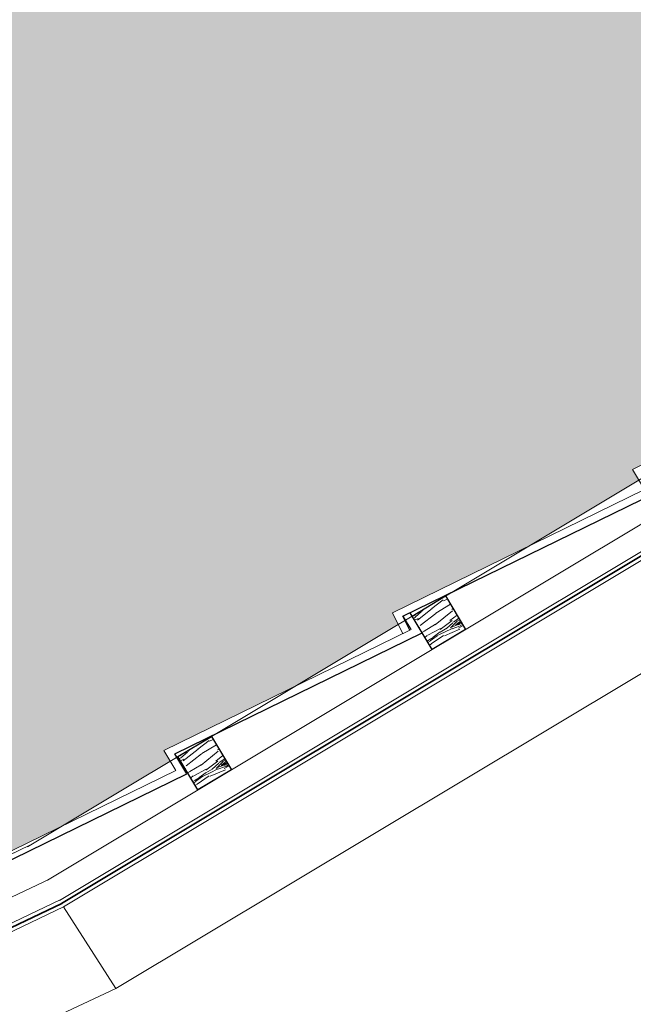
# Model space of a CAD drawing. Header units: millimetres. Extents: x -740 to 33545, y 5178 to 22494.
# Tile 221 of 250: x 12679 to 12758, y 13550 to 13676. Entities that reach past the tile are written whole.
import ezdxf
from ezdxf.lldxf.tags import DXFTag

# ---------------------------------------------------------------- set-up
doc = ezdxf.new("R2010")
doc.units = ezdxf.units.MM
doc.header["$MEASUREMENT"] = 0
for name, color, linetype, lineweight in [('A_izolacja', 252, 'Continuous', 9), ('A_l.przerywana', 252, 'ICAD_ISO03W100', 9), ('l. przekrojowa', 252, 'Continuous', 30), ('l.widokowa', 252, 'Continuous', 15), ('l.wypeĹ‚nien', 252, 'Continuous', 5)]:
    doc.layers.add(name, color=color, linetype=linetype, lineweight=lineweight)
tags = doc.linetypes.add('ICAD_ISO03W100', pattern=[30, 12, -18]).pattern_tags.tags
tags[6:7] = [DXFTag(74, 4), DXFTag(75, 0), DXFTag(340, '0'), DXFTag(46, 1.0), DXFTag(50, 0.0), DXFTag(44, 0.0), DXFTag(45, 0.0)]
tags[4:5] = [DXFTag(74, 4), DXFTag(75, 0), DXFTag(340, '0'), DXFTag(46, 1.0), DXFTag(50, 0.0), DXFTag(44, 0.0), DXFTag(45, 0.0)]

msp = doc.modelspace()

# ---------------------------------------------------------------- hatches: boundary and pattern name
at = {"layer": 'l.wypeĹ‚nien'}
h = msp.add_hatch(dxfattribs=at)
h.set_pattern_fill('SPANTILE', color=256, scale=17, style=0)
h.set_pattern_definition([(274.9697, (15.64, 17), (-16.99985222, 204.000017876), [15.699024, -376.776457]), (180, (17, 1.36), (-17, -17), [1.36, -15.64]), (0, (0, 0), (17, 17), [4.76, -12.24]), (90, (4.76, 0), (-17, 17), [1.7, -15.3]), (270, (15.64, 1.7), (17, -17), [1.7, -15.3]), (0, (15.64, 0), (17, 17), [1.36, -15.64]), (0, (0, 1.36), (17, 17), [3.4, -13.6]), (85.0303, (3.4, 1.36), (16.99985222, 204.000017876), [15.699024, -376.776457]), (52.6961, (3.4, 2.21), (-220.999760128, -289.000182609), [4.488136, -444.32475]), (18.4349, (6.12, 5.78), (34.0000074, 16.9999729), [4.300694, -49.458015]), (341.5651, (10.2, 7.14), (-34.0000074, 16.9999729), [4.300694, -49.458015]), (307.3039, (14.28, 5.78), (220.999760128, -289.000182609), [4.488136, -444.32475]), (20.2249, (6.97, 4.59), (-186.999953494, -68.000141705), [3.442245, -340.781524]), (339.7751, (10.2, 5.78), (186.999953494, -68.000141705), [3.442245, -340.781524]), (307.4054, (13.43, 4.59), (170.000169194, -220.999871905), [3.638153, -360.177725]), (52.5946, (4.76, 1.7), (-170.000169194, -220.999871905), [3.638153, -360.177725])])
h.paths.add_polyline_path([(12147.09, 13567.51), (12147.09, 13836.32), (12792.01, 13836.32), (12958.3, 13736.63), (12954.83, 13734.55), (12938.13, 13726.39), (12938.94, 13725.02), (12924.84, 13716.57), (12907.38, 13708.04), (12908.11, 13706.54), (12894.79, 13698.56), (12878.09, 13690.4), (12878.9, 13689.03), (12864.8, 13680.57), (12847.34, 13672.04), (12848.07, 13670.55), (12834.76, 13662.57), (12818.05, 13654.41), (12818.86, 13653.04), (12804.76, 13644.58), (12794.91, 13639.77), (12794.91, 13694.76), (12794.91, 13749.38), (12740.29, 13749.38), (12740.29, 13694.76), (12794.91, 13694.76), (12794.91, 13639.77), (12787.3, 13636.05), (12788.03, 13634.55), (12774.72, 13626.57), (12758.02, 13618.41), (12758.83, 13617.05), (12744.72, 13608.59), (12727.26, 13600.06), (12727.99, 13598.56), (12714.68, 13590.58), (12697.98, 13582.42), (12698.79, 13581.05), (12684.68, 13572.6), (12674.27, 13567.51), (12644.52, 13567.51), (12644.52, 13575.35), (12644.52, 13590.35), (12644.52, 13660.53), (12649.52, 13660.53), (12649.52, 13670.78), (12649.52, 13741.9), (12480.14, 13741.9), (12480.14, 13670.78), (12480.14, 13660.53), (12485.14, 13660.53), (12485.14, 13590.35), (12485.14, 13575.35), (12485.14, 13567.51)])
h.paths.add_polyline_path([(12589.86, 13831.58), (12589.86, 13795.61), (12649.86, 13795.61), (12649.86, 13831.58), (12649.86, 13835.58), (12589.86, 13835.58)], flags=16)
h.paths.add_polyline_path([(12147.09, 13567.51), (12485.14, 13567.51), (12485.14, 13567.36), (12505.14, 13567.36), (12624.52, 13567.36), (12644.52, 13567.36), (12644.52, 13567.51), (12674.27, 13567.51), (12669.01, 13564.94), (12668.11, 13564.5), (12667.22, 13564.07), (12667.32, 13563.88), (12653.21, 13557.19), (12635.79, 13550.69), (12636.47, 13549.25), (12621.61, 13542.2), (12603.41, 13535.41), (12603.99, 13533.84), (12589.81, 13527.12), (12572.55, 13520.68), (12573.22, 13519.25), (12558.21, 13512.13), (12540.17, 13505.4), (12147.09, 13505.4)])
h.paths.add_polyline_path([(12574.31, 13536.4), (12604.74, 13542.19), (12601.53, 13549.09), (12597.96, 13556.74)], flags=16)
h.paths.add_polyline_path([(12480.14, 13741.9), (12480.14, 13670.78), (12649.52, 13670.78), (12649.52, 13741.9)])
h.paths.add_polyline_path([(12594.83, 13574.55), (12604.53, 13553.65), (12638.15, 13569.26), (12628.45, 13590.16)], flags=24)
h = msp.add_hatch(dxfattribs=at)
h.set_pattern_fill('WOOD8', color=256, scale=10, angle=30.9423, style=0)
h.set_pattern_definition([(20.637496, (12004.7324, -2882.70875), (56.602861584, 22.27366581), [1.11803, -110.68536]), (30.942296, (12005.779, -2882.315), (3.43511, 13.718601), [1.1, -8.9]), (49.377196, (12006.722, -2881.749), (12.0119779, 18.8603351), [0.94868, -30.67409]), (203.817296, (12007.3398, -2881.029), (65.17972982, 27.41537904), [0.80623, -79.81635]), (205.747896, (12006.6022, -2881.3546), (90.91028372, 42.84064307), [1.10454, -109.34907]), (224.978496, (12005.6073, -2881.8344), (-20.58883636, -24.00207817), [1.23693, -39.99412]), (40.404596, (12005.4185, -2882.2974), (37.74254931, 34.28557092), [0.60828, -60.21935]), (24.602096, (12005.8817, -2881.9031), (-73.756594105, -32.55709118), [0.90554, -89.64831]), (216.652896, (12006.705, -2881.5261), (-72.04994424, -54.85257296), [1.00499, -99.49377]), (199.632396, (12005.8988, -2882.126), (39.44916255, 11.99015022), [0.5099, -50.48029]), (25.747896, (12004.0119, -2883.2573), (-90.91028372, -42.84064307), [1.10454, -109.34907]), (19.632396, (12005.0067, -2882.7775), (-39.44916255, -11.99015022), [1.0198, -49.97039]), (30.942296, (12005.967, -2882.435), (3.43511, 13.718601), [1.2, -8.8]), (51.498296, (12006.9965, -2881.8178), (32.600824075, 42.86241375), [0.8544, -84.58564]), (34.7563963, (12007.52837, -2881.14916), (114.934197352, 80.561340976), [1.50333, -148.82963]), (25.747896, (12008.7635, -2880.2921), (-90.91028372, -42.84064307), [1.10454, -109.34907]), (30.942296, (12009.758, -2879.812), (3.43511, 13.718601), [1.1, -8.9]), (36.136696, (12002.12495, -2884.3885), (80.626841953, 59.994272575), [1.10454, -109.34907]), (25.747896, (12003.017, -2883.7371), (-90.91028372, -42.84064307), [1.10454, -109.34907]), (30.942296, (12002.022, -2884.217), (3.43511, 13.718601), [0.6, -9.4]), (36.136696, (12002.5367, -2883.9084), (80.626841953, 59.994272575), [1.10454, -109.34907]), (30.942296, (12003.429, -2883.257), (3.43511, 13.718601), [1, -9]), (41.247096, (12004.28645, -2882.7429), (-46.319423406, -39.427289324), [1.11803, -110.68536]), (36.136696, (12005.1271, -2882.00575), (80.626841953, 59.994272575), [1.10454, -109.34907]), (25.747896, (12006.0191, -2881.3544), (-90.91028372, -42.84064307), [1.10454, -109.34907]), (25.747896, (12007.014, -2880.8746), (-90.91028372, -42.84064307), [1.10454, -109.34907]), (22.812196, (12008.0088, -2880.3947), (-56.60287446, -22.27362129), [1.41421, -69.29646]), (30.942296, (12009.312, -2879.846), (3.43511, 13.718601), [1.5, -8.5]), (18.413496, (12012.0544, -2885.1982), (48.02602469, 17.13187653), [0.92195, -91.27349]), (25.231696, (12012.9292, -2884.907), (-82.333448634, -37.69883899), [1.00499, -99.49377]), (39.072396, (12012.0544, -2885.1982), (46.31939021, 39.42732166), [0.70711, -70.00357]), (40.404596, (12012.6034, -2884.7525), (37.74254931, 34.28557092), [1.21655, -59.61107]), (30.942296, (12004.953, -2889.106), (3.43511, 13.718601), [1.2, -8.8]), (21.479996, (12005.9821, -2888.4887), (-48.02602105, -17.13189142), [0.60828, -60.21935]), (232.743696, (12006.5482, -2888.266), (20.5888245, 24.00209266), [0.53852, -53.31313]), (223.9368963, (12006.22215, -2888.6946), (66.908229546, 63.42940353), [1.33417, -132.08247]), (23.817296, (12012.9979, -2884.6326), (-65.17972982, -27.41537904), [0.80623, -79.81635]), (38.067296, (12012.9979, -2884.6326), (54.89625662, 44.56906099), [0.80623, -79.81635]), (30.942296, (12005.056, -2889.277), (3.43511, 13.718601), [0.8, -9.2]), (224.978496, (12005.742, -2888.866), (-20.58883636, -24.00207817), [0.82462, -40.40644]), (27.5757963, (12006.7884, -2887.8888), (-142.371487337, -73.690973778), [1.70294, -168.59093]), (28.6516963, (12008.2979, -2887.10045), (-210.9862617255, -114.825071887), [2.502, -247.69792]), (34.1220963, (12010.4935, -2885.9008), (140.664851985, 95.986453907), [1.80278, -178.47479]), (40.404596, (12011.986, -2884.8895), (37.74254931, 34.28557092), [1.82483, -59.0028]), (41.247096, (12005.4157, -2889.87765), (-46.319423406, -39.427289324), [1.11803, -110.68536]), (46.887696, (12006.2563, -2889.1405), (-29.16567905, -29.14383716), [1.45602, -71.34508]), (30.942296, (12007.251, -2888.078), (3.43511, 13.718601), [1.3, -8.7]), (22.812196, (12008.3664, -2887.4092), (-56.60287446, -22.27362129), [1.41421, -69.29646]), (34.5185963, (12009.66996, -2886.86087), (123.511143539, 85.702961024), [1.60312, -158.70907]), (22.1960963, (12010.99084, -2885.9524), (65.17975129, 27.415322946), [1.31529, -130.21417]), (16.906096, (12012.2087, -2885.4555), (-30.87230726, -6.84840007), [1.23693, -39.99412]), (30.942296, (12013.392, -2885.096), (3.43511, 13.718601), [0.7, -9.3]), (205.747896, (12006.7884, -2887.8888), (90.91028372, 42.84064307), [2.20907, -108.24454]), (26.1786963, (12004.593, -2888.50535), (-99.487122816, -47.982421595), [2.40832, -118.00763]), (30.942296, (12006.754, -2887.443), (3.43511, 13.718601), [2.3, -7.7]), (35.0278963, (12008.72694, -2886.2603), (106.357399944, 75.419513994), [2.80713, -137.54955]), (30.942296, (12011.026, -2884.649), (3.43511, 13.718601), [2.5, -7.5]), (38.067296, (12005.6728, -2890.3065), (54.89625662, 44.56906099), [2.41868, -78.2039]), (37.282496, (12007.577, -2888.8152), (63.47308699, 49.71082968), [1.81108, -88.74277]), (28.4526963, (12009.01794, -2887.7181), (-193.832658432, -104.541388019), [2.30217, -227.91512]), (24.4224963, (12011.04204, -2886.62128), (-238.423480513, -107.954817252), [3.52278, -348.75552]), (33.9550963, (12002.3306, -2884.73153), (149.241636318, 101.128308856), [1.90263, -188.36035]), (22.812196, (12003.9088, -2883.6688), (-56.60287446, -22.27362129), [2.12132, -68.58936]), (28.5563963, (12005.8642, -2882.84637), (-202.409342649, -109.683439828), [2.40208, -237.80616]), (41.5619963, (12007.97406, -2881.6981), (-84.061866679, -73.712972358), [1.62788, -161.16032]), (30.942296, (12009.192, -2880.618), (3.43511, 13.718601), [2, -8]), (27.7624963, (12001.7136, -2883.7023), (-150.948250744, -78.832896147), [1.80278, -178.47479]), (36.9512963, (12003.30886, -2882.86257), (-80.626813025, -59.994302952), [1.9105, -189.13923]), (37.6520963, (12004.8356, -2881.7141), (-72.049995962, -54.8525173), [1.71172, -169.4607]), (25.231696, (12006.1909, -2880.6685), (-82.333448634, -37.69883899), [2.00998, -98.48878]), (18.8474963, (12008.00906, -2879.81165), (-87.475214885, -29.12193258), [1.43178, -141.74643]), (40.404596, (12009.364, -2879.3491), (37.74254931, 34.28557092), [1.21655, -59.61107]), (34.7563963, (12002.69054, -2885.3319), (114.934197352, 80.561340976), [1.50333, -148.82963]), (18.1379963, (12003.92565, -2884.4749), (-126.924380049, -41.11204913), [2.2561, -223.35418]), (30.942296, (12006.07, -2883.773), (3.43511, 13.718601), [2.5, -7.5]), (36.3825963, (12008.21386, -2882.4871), (-89.203704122, -65.136000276), [2.1095, -208.84073]), (37.6520963, (12009.91216, -2881.2358), (-72.049995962, -54.8525173), [1.71172, -169.4607]), (30.942296, (12001.354, -2883.102), (3.43511, 13.718601), [1.7, -8.3]), (39.072396, (12002.8118, -2882.2278), (46.31939021, 39.42732166), [2.82843, -67.88225]), (28.5563963, (12005.0076, -2880.44507), (-202.409342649, -109.683439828), [2.40208, -237.80616]), (25.4147963, (12007.11746, -2879.29682), (190.3974003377, 90.8230770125), [3.11448, -308.33375]), (37.7850963, (12006.03267, -2890.90687), (-135.523009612, -104.563449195), [2.51794, -249.27563]), (30.942296, (12008.023, -2889.364), (3.43511, 13.718601), [2.8, -7.2]), (27.2900963, (12010.42416, -2887.92444), (-276.1659606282, -142.2405109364), [4.70956, -466.24691]), (30.942296, (12004.233, -2887.905), (3.43511, 13.718601), [2.4, -7.6]), (35.7058963, (12006.2915, -2886.67095), (89.203719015, 65.135987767), [2.40832, -118.00763]), (29.0946963, (12008.24712, -2885.2654), (-262.447391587, -145.6755583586), [3.10161, -307.05964]), (28.2159963, (12010.95736, -2883.7572), (-176.678841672, -94.258088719), [2.10238, -208.13558]), (25.747896, (12003.4104, -2886.5327), (-90.91028372, -42.84064307), [2.20907, -108.24454]), (30.942296, (12005.4, -2885.573), (3.43511, 13.718601), [3.2, -6.8]), (32.8514963, (12008.14472, -2883.92767), (243.586937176, 157.6876763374), [3.00167, -297.16495]), (34.5185963, (12010.66636, -2882.2994), (123.511143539, 85.702961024), [1.60312, -158.70907])])
h.paths.add_polyline_path([(12736.64, 13597.92), (12732.35, 13595.35), (12729.78, 13599.63), (12734.07, 13602.21)])
h = msp.add_hatch(dxfattribs=at)
h.set_pattern_fill('WOOD8', color=256, scale=10, angle=30.9423, style=0)
h.set_pattern_definition([(20.637496, (11974.7134, -2900.7049), (56.602861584, 22.27366581), [1.11803, -110.68536]), (30.942296, (11975.76, -2900.311), (3.43511, 13.718601), [1.1, -8.9]), (49.377196, (11976.703, -2899.7452), (12.0119779, 18.8603351), [0.94868, -30.67409]), (203.817296, (11977.3208, -2899.0251), (65.17972982, 27.41537904), [0.80623, -79.81635]), (205.747896, (11976.5832, -2899.3507), (90.91028372, 42.84064307), [1.10454, -109.34907]), (224.978496, (11975.5883, -2899.8305), (-20.58883636, -24.00207817), [1.23693, -39.99412]), (40.404596, (11975.3995, -2900.2935), (37.74254931, 34.28557092), [0.60828, -60.21935]), (24.602096, (11975.8627, -2899.8992), (-73.756594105, -32.55709118), [0.90554, -89.64831]), (216.652896, (11976.686, -2899.5223), (-72.04994424, -54.85257296), [1.00499, -99.49377]), (199.632396, (11975.8798, -2900.1222), (39.44916255, 11.99015022), [0.5099, -50.48029]), (25.747896, (11973.9929, -2901.2534), (-90.91028372, -42.84064307), [1.10454, -109.34907]), (19.632396, (11974.9877, -2900.7736), (-39.44916255, -11.99015022), [1.0198, -49.97039]), (30.942296, (11975.948, -2900.431), (3.43511, 13.718601), [1.2, -8.8]), (51.498296, (11976.9775, -2899.8139), (32.600824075, 42.86241375), [0.8544, -84.58564]), (34.7563963, (11977.5094, -2899.1453), (114.934197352, 80.561340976), [1.50333, -148.82963]), (25.747896, (11978.7445, -2898.2882), (-90.91028372, -42.84064307), [1.10454, -109.34907]), (30.942296, (11979.739, -2897.808), (3.43511, 13.718601), [1.1, -8.9]), (36.136696, (11972.10595, -2902.3846), (80.626841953, 59.994272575), [1.10454, -109.34907]), (25.747896, (11972.998, -2901.7332), (-90.91028372, -42.84064307), [1.10454, -109.34907]), (30.942296, (11972.003, -2902.213), (3.43511, 13.718601), [0.6, -9.4]), (36.136696, (11972.5177, -2901.9045), (80.626841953, 59.994272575), [1.10454, -109.34907]), (30.942296, (11973.41, -2901.253), (3.43511, 13.718601), [1, -9]), (41.247096, (11974.26745, -2900.739), (-46.319423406, -39.427289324), [1.11803, -110.68536]), (36.136696, (11975.1081, -2900.0019), (80.626841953, 59.994272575), [1.10454, -109.34907]), (25.747896, (11976.0001, -2899.3505), (-90.91028372, -42.84064307), [1.10454, -109.34907]), (25.747896, (11976.995, -2898.8707), (-90.91028372, -42.84064307), [1.10454, -109.34907]), (22.812196, (11977.9899, -2898.3909), (-56.60287446, -22.27362129), [1.41421, -69.29646]), (30.942296, (11979.293, -2897.843), (3.43511, 13.718601), [1.5, -8.5]), (18.413496, (11982.0354, -2903.1943), (48.02602469, 17.13187653), [0.92195, -91.27349]), (25.231696, (11982.9102, -2902.9031), (-82.333448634, -37.69883899), [1.00499, -99.49377]), (39.072396, (11982.0354, -2903.1943), (46.31939021, 39.42732166), [0.70711, -70.00357]), (40.404596, (11982.5844, -2902.7486), (37.74254931, 34.28557092), [1.21655, -59.61107]), (30.942296, (11974.934, -2907.102), (3.43511, 13.718601), [1.2, -8.8]), (21.479996, (11975.9631, -2906.4848), (-48.02602105, -17.13189142), [0.60828, -60.21935]), (232.743696, (11976.5292, -2906.2621), (20.5888245, 24.00209266), [0.53852, -53.31313]), (223.9368963, (11976.20316, -2906.6907), (66.908229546, 63.42940353), [1.33417, -132.08247]), (23.817296, (11982.9789, -2902.6287), (-65.17972982, -27.41537904), [0.80623, -79.81635]), (38.067296, (11982.9789, -2902.6287), (54.89625662, 44.56906099), [0.80623, -79.81635]), (30.942296, (11975.037, -2907.273), (3.43511, 13.718601), [0.8, -9.2]), (224.978496, (11975.723, -2906.862), (-20.58883636, -24.00207817), [0.82462, -40.40644]), (27.5757963, (11976.7694, -2905.8849), (-142.371487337, -73.690973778), [1.70294, -168.59093]), (28.6516963, (11978.2789, -2905.09656), (-210.9862617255, -114.825071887), [2.502, -247.69792]), (34.1220963, (11980.4745, -2903.8969), (140.664851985, 95.986453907), [1.80278, -178.47479]), (40.404596, (11981.967, -2902.8856), (37.74254931, 34.28557092), [1.82483, -59.0028]), (41.247096, (11975.3967, -2907.8738), (-46.319423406, -39.427289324), [1.11803, -110.68536]), (46.887696, (11976.2373, -2907.1366), (-29.16567905, -29.14383716), [1.45602, -71.34508]), (30.942296, (11977.232, -2906.074), (3.43511, 13.718601), [1.3, -8.7]), (22.812196, (11978.3474, -2905.4053), (-56.60287446, -22.27362129), [1.41421, -69.29646]), (34.5185963, (11979.65096, -2904.857), (123.511143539, 85.702961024), [1.60312, -158.70907]), (22.1960963, (11980.97184, -2903.9485), (65.17975129, 27.415322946), [1.31529, -130.21417]), (16.906096, (11982.1897, -2903.4516), (-30.87230726, -6.84840007), [1.23693, -39.99412]), (30.942296, (11983.373, -2903.092), (3.43511, 13.718601), [0.7, -9.3]), (205.747896, (11976.7694, -2905.8849), (90.91028372, 42.84064307), [2.20907, -108.24454]), (26.1786963, (11974.574, -2906.5015), (-99.487122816, -47.982421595), [2.40832, -118.00763]), (30.942296, (11976.735, -2905.439), (3.43511, 13.718601), [2.3, -7.7]), (35.0278963, (11978.70795, -2904.2564), (106.357399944, 75.419513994), [2.80713, -137.54955]), (30.942296, (11981.007, -2902.645), (3.43511, 13.718601), [2.5, -7.5]), (38.067296, (11975.6538, -2908.3026), (54.89625662, 44.56906099), [2.41868, -78.2039]), (37.282496, (11977.558, -2906.8113), (63.47308699, 49.71082968), [1.81108, -88.74277]), (28.4526963, (11978.99895, -2905.71422), (-193.832658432, -104.541388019), [2.30217, -227.91512]), (24.4224963, (11981.02304, -2904.6174), (-238.423480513, -107.954817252), [3.52278, -348.75552]), (33.9550963, (11972.3116, -2902.72764), (149.241636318, 101.128308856), [1.90263, -188.36035]), (22.812196, (11973.8898, -2901.665), (-56.60287446, -22.27362129), [2.12132, -68.58936]), (28.5563963, (11975.8452, -2900.8425), (-202.409342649, -109.683439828), [2.40208, -237.80616]), (41.5619963, (11977.95506, -2899.69423), (-84.061866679, -73.712972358), [1.62788, -161.16032]), (30.942296, (11979.173, -2898.614), (3.43511, 13.718601), [2, -8]), (27.7624963, (11971.6946, -2901.6984), (-150.948250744, -78.832896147), [1.80278, -178.47479]), (36.9512963, (11973.28986, -2900.8587), (-80.626813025, -59.994302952), [1.9105, -189.13923]), (37.6520963, (11974.81663, -2899.7102), (-72.049995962, -54.8525173), [1.71172, -169.4607]), (25.231696, (11976.1719, -2898.6646), (-82.333448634, -37.69883899), [2.00998, -98.48878]), (18.8474963, (11977.9901, -2897.80776), (-87.475214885, -29.12193258), [1.43178, -141.74643]), (40.404596, (11979.345, -2897.3452), (37.74254931, 34.28557092), [1.21655, -59.61107]), (34.7563963, (11972.67154, -2903.328), (114.934197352, 80.561340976), [1.50333, -148.82963]), (18.1379963, (11973.90666, -2902.471), (-126.924380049, -41.11204913), [2.2561, -223.35418]), (30.942296, (11976.051, -2901.769), (3.43511, 13.718601), [2.5, -7.5]), (36.3825963, (11978.19487, -2900.4832), (-89.203704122, -65.136000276), [2.1095, -208.84073]), (37.6520963, (11979.89317, -2899.2319), (-72.049995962, -54.8525173), [1.71172, -169.4607]), (30.942296, (11971.335, -2901.098), (3.43511, 13.718601), [1.7, -8.3]), (39.072396, (11972.7928, -2900.224), (46.31939021, 39.42732166), [2.82843, -67.88225]), (28.5563963, (11974.9886, -2898.4412), (-202.409342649, -109.683439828), [2.40208, -237.80616]), (25.4147963, (11977.09847, -2897.29293), (190.3974003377, 90.8230770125), [3.11448, -308.33375]), (37.7850963, (11976.01368, -2908.90298), (-135.523009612, -104.563449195), [2.51794, -249.27563]), (30.942296, (11978.004, -2907.36), (3.43511, 13.718601), [2.8, -7.2]), (27.2900963, (11980.40516, -2905.92055), (-276.1659606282, -142.2405109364), [4.70956, -466.24691]), (30.942296, (11974.214, -2905.901), (3.43511, 13.718601), [2.4, -7.6]), (35.7058963, (11976.2725, -2904.6671), (89.203719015, 65.135987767), [2.40832, -118.00763]), (29.0946963, (11978.22812, -2903.2615), (-262.447391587, -145.6755583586), [3.10161, -307.05964]), (28.2159963, (11980.93837, -2901.75333), (-176.678841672, -94.258088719), [2.10238, -208.13558]), (25.747896, (11973.3914, -2904.5288), (-90.91028372, -42.84064307), [2.20907, -108.24454]), (30.942296, (11975.381, -2903.569), (3.43511, 13.718601), [3.2, -6.8]), (32.8514963, (11978.12573, -2901.92378), (243.586937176, 157.6876763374), [3.00167, -297.16495]), (34.5185963, (11980.64737, -2900.2955), (123.511143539, 85.702961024), [1.60312, -158.70907])])
h.paths.add_polyline_path([(12706.62, 13579.92), (12702.33, 13577.35), (12699.76, 13581.64), (12704.05, 13584.21)])

# ---------------------------------------------------------------- linework, layer by layer
at = {"linetype": 'Continuous', "lineweight": 5}
for points in [[(12685.1, 13562.36), (12967.05, 13731.38)], [(12802.86, 13618.43), (12691.81, 13551.9), (12691.81, 13551.9)], [(12691.81, 13551.9), (12638.64, 13526.98), (12638.64, 13526.98)]]:
    msp.add_lwpolyline(points, dxfattribs=at)
at = {"layer": 'A_izolacja', "linetype": 'ICAD_ISO03W100', "lineweight": 35, "ltscale": 0.2}
msp.add_line((12543.58, 13495.79), (12684.89, 13562.81), dxfattribs=at)
at = {"layer": 'A_izolacja'}
msp.add_line((12543.59, 13496.34), (12684.68, 13563.26), dxfattribs=at)
for points in [[(12683.05, 13565.79), (12967.05, 13736.05)], [(12684.59, 13563.21), (12967.05, 13732.55)]]:
    msp.add_lwpolyline(points, dxfattribs=at)
at = {"layer": 'A_izolacja', "linetype": 'ICAD_ISO03W100', "lineweight": 35, "ltscale": 0.2}
msp.add_lwpolyline([(12684.85, 13562.79), (12967.05, 13731.97)], dxfattribs=at)
at = {"layer": 'A_l.przerywana', "ltscale": 0.3}
msp.add_line((12544.45, 13505.61), (12680.81, 13570.28), dxfattribs=at)
msp.add_lwpolyline([(12680.48, 13570.08), (12967.05, 13741.88)], dxfattribs=at)
at = {"layer": 'l. przekrojowa'}
for points in [[(12729.78, 13599.63), (12734.07, 13602.21), (12736.64, 13597.92), (12732.35, 13595.35), (12729.78, 13599.63)], [(12699.76, 13581.64), (12704.05, 13584.21), (12706.62, 13579.92), (12702.33, 13577.35), (12699.76, 13581.64)]]:
    msp.add_lwpolyline(points, dxfattribs=at)
at = {"layer": 'l.widokowa'}
for p, q in [((12546.59, 13501.09), (12683.39, 13565.97)), ((12614.92, 13529.07), (12685.1, 13562.36)), ((12685.1, 13562.36), (12691.81, 13551.9))]:
    msp.add_line(p, q, dxfattribs=at)
for points in [[(12728.58, 13597.37), (12727.26, 13600.06), (12759.55, 13615.83), (12758.02, 13618.41), (12789.68, 13633.88), (12788.7, 13635.53)], [(12668.54, 13561.38), (12667.22, 13564.07), (12699.51, 13579.84), (12697.98, 13582.42), (12729.64, 13597.89), (12728.67, 13599.54)]]:
    msp.add_lwpolyline(points, dxfattribs=at)
at = {"layer": 'l.widokowa', "lineweight": 30}
for points in [[(12729.47, 13597.81), (12728.6, 13599.6), (12760.96, 13615.41), (12759.43, 13617.99), (12791.09, 13633.46), (12789.56, 13636.04)], [(12669.44, 13561.82), (12668.56, 13563.61), (12700.92, 13579.42), (12699.39, 13582), (12731.06, 13597.47), (12729.53, 13600.05)]]:
    msp.add_lwpolyline(points, dxfattribs=at)

doc.saveas('drawing.dxf')
